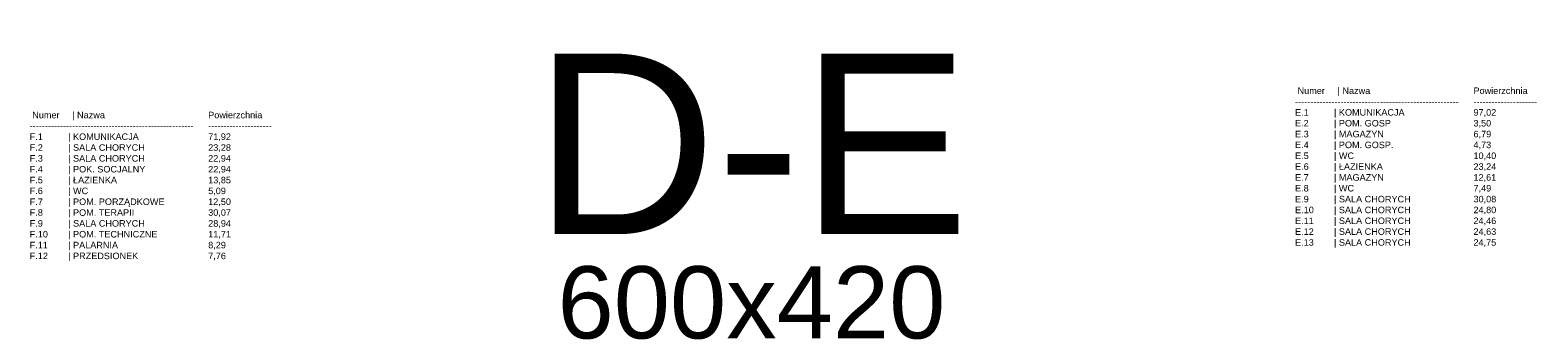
# Model space of a CAD drawing. Header units: millimetres. Extents: x 12683 to 90307, y 30842 to 62253.
# Tile 124 of 152: x 48976 to 53143, y 60882 to 61715. Entities that reach past the tile are written whole.
import ezdxf

# ---------------------------------------------------------------- set-up
doc = ezdxf.new("R2010")
doc.units = ezdxf.units.MM
doc.header["$LTSCALE"] = 0.6
doc.layers.add('zzz_podklady_opisy', color=252, linetype='Continuous', lineweight=15)
doc.layers.add('zzz_podklady_opisy_2', color=252, linetype='Continuous', lineweight=15)
doc.styles.add('GENERATED_STYLE_1', font='ARIAL.TTF')

msp = doc.modelspace()

# ---------------------------------------------------------------- texts
at = {"layer": 'zzz_podklady_opisy', "char_height": 18, "attachment_point": 1, "style": 'GENERATED_STYLE_1'}
for s, insert in [(' Numer     | Nazwa                  \\P------------------------------------------------------\\PE.1          | KOMUNIKACJA         \\PE.2          | POM. GOSP             \\PE.3          | MAGAZYN                    \\PE.4          | POM. GOSP.             \\PE.5          | WC                         \\PE.6          | ŁAZIENKA                      \\PE.7          | MAGAZYN                  \\PE.8          | WC                             \\PE.9          | SALA CHORYCH                 \\PE.10        | SALA CHORYCH                \\PE.11        | SALA CHORYCH           \\PE.12        | SALA CHORYCH              \\PE.13        | SALA CHORYCH                \\P', (52472.2, 61556.4)), ('Powierzchnia \\P---------------------\\P97,02\\P3,50\\P6,79\\P4,73\\P10,40\\P23,24\\P12,61\\P7,49\\P30,08\\P24,80\\P24,46\\P24,63\\P24,75\\P', (52965.3, 61556.4)), (' Numer     | Nazwa                  \\P------------------------------------------------------\\PF.1          | KOMUNIKACJA                \\PF.2          | SALA CHORYCH                  \\PF.3          | SALA CHORYCH                \\PF.4          | POK. SOCJALNY               \\PF.5          | ŁAZIENKA                        \\PF.6          | WC                             \\PF.7          | POM. PORZĄDKOWE                \\PF.8          | POM. TERAPII                 \\PF.9          | SALA CHORYCH             \\PF.10        | POM. TECHNICZNE             \\PF.11        | PALARNIA                    \\PF.12        | PRZEDSIONEK                 \\P', (48975.2, 61489.1)), ('Powierzchnia \\P---------------------\\P71,92\\P23,28\\P22,94\\P22,94\\P13,85\\P5,09\\P12,50\\P30,07\\P28,94\\P11,71\\P8,29\\P7,76\\P', (49468.4, 61489.1))]:
    msp.add_mtext(s, dxfattribs=dict(at, insert=insert))
at = {"layer": 'zzz_podklady_opisy_2', "attachment_point": 5, "style": 'GENERATED_STYLE_1'}
for s, insert, char_height in [('D-E', (50969.9, 61400.4), 500), ('600x420', (50969.9, 60960), 200)]:
    msp.add_mtext(s, dxfattribs=dict(at, insert=insert, char_height=char_height))

doc.saveas('drawing.dxf')
